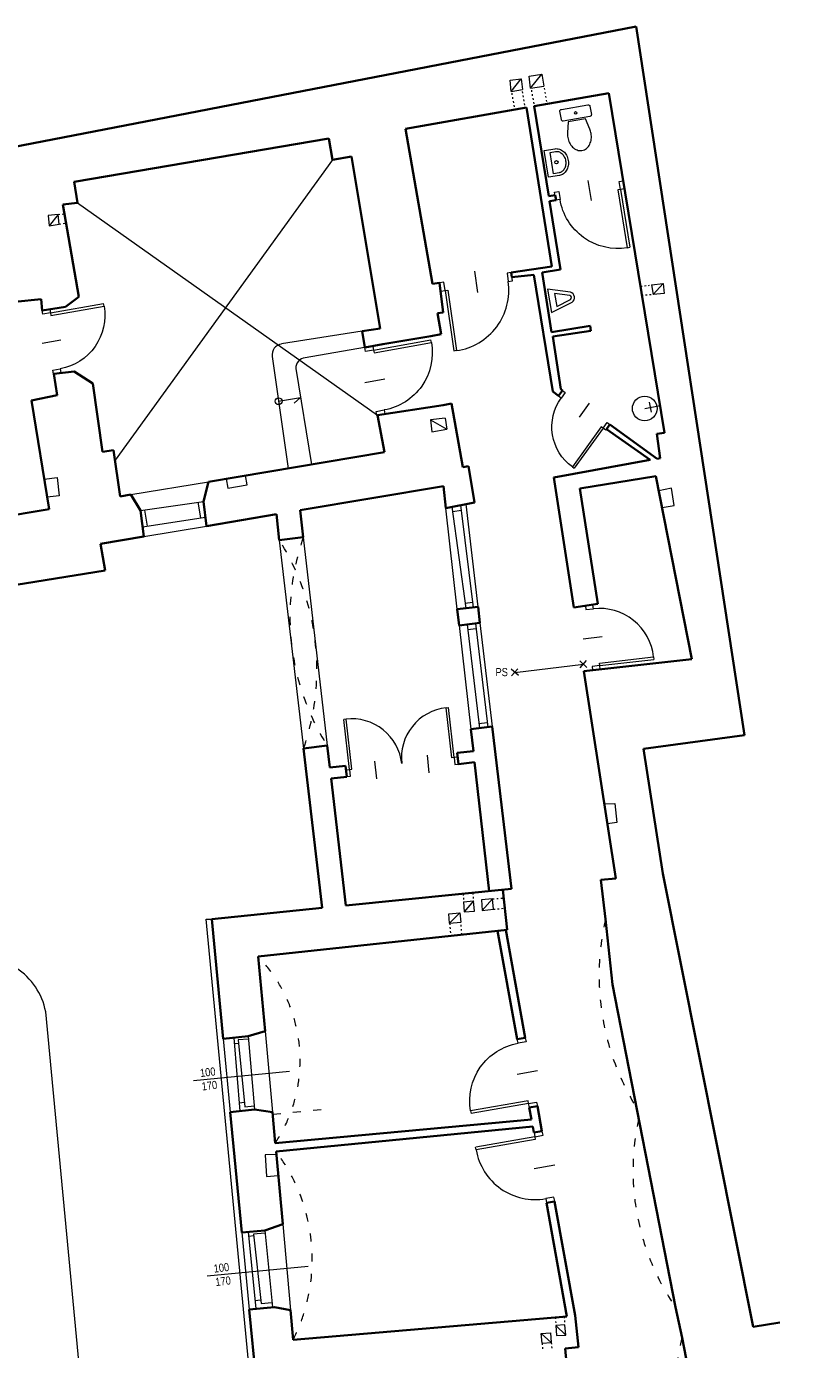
# Model space of a CAD drawing. Header units: centimetres. Extents: x -65222 to -44487, y -149615 to -110728.
# Tile 14 of 98: x -61988 to -60824, y -123079 to -121122. Entities that reach past the tile are written whole.
import ezdxf

# ---------------------------------------------------------------- set-up
doc = ezdxf.new("R2010")
doc.units = ezdxf.units.CM
doc.linetypes.add('ACAD_ISO03W100', pattern=[30, 12, -18])
for name, color, linetype, lineweight in [('arch C', 1, 'Continuous', 13), ('arch drzwi', 1, 'Continuous', 13), ('arch N', 1, 'ACAD_ISO03W100', 13), ('arch P', 7, 'Continuous', 35), ('opis', 31, 'Continuous', 0), ('wyposażenie - kuchnia łazienka', 12, 'Continuous', 0)]:
    doc.layers.add(name, color=color, linetype=linetype, lineweight=lineweight)
doc.styles.get("Standard").update_dxf_attribs({"font": 'ARIALN.TTF'})

# ---------------------------------------------------------------- blocks, each defined once
blk = doc.blocks.new('SEDES3')
at = {"layer": 'wyposażenie - kuchnia łazienka'}
blk.add_lwpolyline([(-167, 357), (-131, 200), (131, 200), (167, 357, 0.05824), (175, 425, 0.072039), (163, 508, 0.083339), (129, 578, 0.106661), (71, 631, 0.132138), (0, 650, 0.132138), (-71, 631, 0.106661), (-129, 578, 0.083339), (-163, 508, 0.072039), (-175, 425, 0.05824), (-167, 357)], format="xyb", dxfattribs=at)
blk.add_lwpolyline([(-225, 150, -0.414214), (-200, 175), (200, 175, -0.414214), (225, 150), (225, 25, -0.414214), (200, 0), (-200, 0, -0.414214), (-225, 25)], format="xyb", close=True, dxfattribs=at)
blk.add_circle((0, 88), 19.6, dxfattribs=at)
blk = doc.blocks.new('U_40')
at = {"layer": 'wyposażenie - kuchnia łazienka'}
blk.add_lwpolyline([(0, 0), (-400, 0), (-400, 163, -0.117889), (-385, 224, -0.104524), (-341, 279, -0.089899), (-278, 314, -0.081729), (-200, 327, -0.081729), (-122, 314, -0.089899), (-59, 279, -0.104524), (-15, 224, -0.117889), (0, 163), (0, 0)], format="xyb", dxfattribs=at)
blk.add_lwpolyline([(-40, 80), (-360, 80), (-360, 163, -0.117889), (-350, 206, -0.104524), (-316, 248, -0.089899), (-265, 276, -0.081729), (-200, 287, -0.081729), (-135, 276, -0.089899), (-84, 248, -0.104524), (-50, 206, -0.117889), (-40, 163)], format="xyb", close=True, dxfattribs=at)
blk.add_circle((-200, 150), 25, dxfattribs=at)
blk = doc.blocks.new('PISU')
at = {"layer": 'wyposażenie - kuchnia łazienka'}
for points in [[(-175, 0), (175, 0), (74, 328, 0.654237), (-74, 328)], [(97, 93), (30, 311, 0.611414), (-30, 311), (-97, 93)]]:
    blk.add_lwpolyline(points, format="xyb", close=True, dxfattribs=at)
blk = doc.blocks.new('A$C5C5B553C')
at = {"layer": 'arch drzwi', "color": 0}
for p, q in [((0, 0), (0, -12)), ((6, 0), (0, 0)), ((6, -12), (6, 0)), ((51, 9), (51, -21)), ((96, 0), (96, -12)), ((102, 0), (96, 0)), ((102, -12), (102, 0)), ((0, -12), (6, -12)), ((6, -12), (6, -97.9)), ((6, -12), (10, -12)), ((10, -12), (10, -98)), ((96, -12), (102, -12)), ((10, -98), (6, -98))]:
    blk.add_line(p, q, dxfattribs=at)
blk.add_arc((10, -12), 86, 270, 0.0003, dxfattribs=at)
blk = doc.blocks.new('001')
at = {"layer": 'arch drzwi', "color": 0}
for p, q in [((-108, 13.5), (-108, 0)), ((-101.3, 13.5), (-108, 13.5)), ((-108, 0), (-101.3, 0)), ((-101.3, 0), (-101.3, 13.5)), ((-101.3, 0), (-101.2, -96.6)), ((-101.3, 0), (-96.8, 0)), ((-96.8, 0), (-96.7, -96.7)), ((-50.6, 23.7), (-50.6, -10.1)), ((50.6, 23.7), (50.6, -10.1)), ((96.8, 0), (96.7, -96.7)), ((101.3, 0), (96.8, 0)), ((101.3, 0), (101.2, -96.6)), ((101.3, 0), (101.3, 13.5)), ((101.3, 13.5), (108, 13.5)), ((108, 0), (101.3, 0)), ((108, 13.5), (108, 0)), ((-96.7, -96.7), (-101.2, -96.7)), ((96.7, -96.7), (101.2, -96.7))]:
    blk.add_line(p, q, dxfattribs=at)
for centre, start, end in [((-96.8, 0), 270.0291, 0.0294), ((96.8, 0), 179.9706, 269.9709)]:
    blk.add_arc(centre, 96.8, start, end, dxfattribs=at)

msp = doc.modelspace()

# ---------------------------------------------------------------- linework, layer by layer
at = {"layer": 'arch C'}
for p, q in [((-61271.6, -121202), (-61255.4, -121199.9)), ((-61270.1, -121218.3), (-61271.6, -121202)), ((-61270.1, -121218.3), (-61255.4, -121199.9)), ((-61255.4, -121199.9), (-61253.6, -121215.6)), ((-61243.7, -121195.9), (-61224.7, -121193)), ((-61241.6, -121213.7), (-61243.7, -121195.9)), ((-61241.6, -121213.7), (-61224.7, -121193)), ((-61241.6, -121213.7), (-61221.9, -121210.4)), ((-61224.7, -121193), (-61221.9, -121210.4)), ((-61270.1, -121218.3), (-61253.6, -121215.6)), ((-61534.5, -121319.5), (-61856.4, -121763.5)), ((-61912.2, -121383.2), (-61468.2, -121697.4)), ((-61940.5, -121400.3), (-61955.5, -121401.9)), ((-61955.5, -121401.9), (-61953.8, -121417.2)), ((-61940.5, -121400.3), (-61953.8, -121417.2)), ((-61938.9, -121414.7), (-61940.5, -121400.3)), ((-61953.8, -121417.2), (-61938.9, -121414.7)), ((-61490.8, -121573.1), (-61610, -121591.9)), ((-61487, -121597), (-61574.9, -121612.2)), ((-61623.7, -121610.5), (-61600.2, -121775.9)), ((-61589.1, -121628.3), (-61565.5, -121770.1)), ((-61614.3, -121676.6), (-61582, -121671.2)), ((-61582, -121671.2), (-61591.4, -121679.4)), ((-61368, -121701.7), (-61389.6, -121703.9)), ((-61389.6, -121703.9), (-61387.8, -121721.6)), ((-61389.6, -121703.9), (-61365.2, -121717.7)), ((-61387.8, -121721.6), (-61365.2, -121717.7)), ((-61368, -121701.7), (-61365.2, -121717.7)), ((-61961.1, -121792), (-61942.2, -121789.5)), ((-61942.2, -121789.5), (-61939.3, -121816.7)), ((-61832.8, -121814.7), (-61718.1, -121795.6)), ((-61691.9, -121791.2), (-61689.6, -121804.9)), ((-61660.9, -121800.4), (-61663.2, -121786.4)), ((-61939.3, -121816.7), (-61956.8, -121818.4)), ((-61689.6, -121804.9), (-61660.9, -121800.4)), ((-61032.8, -121805.3), (-61051.6, -121809.3)), ((-61028.9, -121831), (-61032.8, -121805.3)), ((-61818.6, -121838.3), (-61725.4, -121824.6)), ((-61812.8, -121837.5), (-61809.1, -121861.3)), ((-61733.7, -121825.8), (-61730.1, -121849)), ((-61350, -121984.3), (-61367.1, -121834.7)), ((-61358.1, -121832.9), (-61337.5, -121982.8)), ((-61357.2, -121839.6), (-61343.6, -121837.9)), ((-61325.8, -121981.4), (-61344.6, -121830.3)), ((-61337.5, -121828.9), (-61319.4, -121980.7)), ((-61046.7, -121833.9), (-61028.9, -121831)), ((-61815.7, -121862.3), (-61722.5, -121847.8)), ((-61813.9, -121876.7), (-61720.9, -121861.1)), ((-61613.3, -121881.9), (-61577.3, -122189.9)), ((-61577.8, -121877.8), (-61542.3, -122185.9)), ((-61338.6, -121975), (-61326.8, -121973.5)), ((-61347.3, -122008.2), (-61329.8, -122161.5)), ((-61335.3, -122006.8), (-61317.1, -122160)), ((-61334.5, -122013.9), (-61322.4, -122012.5)), ((-61323.2, -122005.3), (-61304.9, -122158.6)), ((-61316.4, -122004.5), (-61298.1, -122157.7)), ((-61259.5, -122082.2), (-61270.2, -122072.8)), ((-61269.5, -122082.8), (-61260.2, -122072.2)), ((-61264.8, -122077.5), (-61163.3, -122065.4)), ((-61158, -122070.1), (-61168.6, -122060.7)), ((-61168, -122070.7), (-61158.7, -122060.1)), ((-61317.9, -122153.3), (-61305.7, -122151.8)), ((-61132.2, -122272), (-61116.7, -122271.3)), ((-61116.7, -122271.3), (-61114, -122299.5)), ((-61114, -122299.5), (-61127.6, -122301.6)), ((-61340.6, -122416.7), (-61325.9, -122415.2)), ((-61340.6, -122416.7), (-61339.7, -122431.7)), ((-61325.9, -122415.2), (-61339.7, -122431.7)), ((-61324.3, -122430.7), (-61325.9, -122415.2)), ((-61297.6, -122412.5), (-61314.1, -122413.8)), ((-61314.1, -122413.8), (-61312.9, -122429.6)), ((-61297.6, -122412.5), (-61312.9, -122429.6)), ((-61296.3, -122427.9), (-61297.6, -122412.5)), ((-61603.2, -123680), (-61721.8, -122442.3)), ((-61721.8, -122442.3), (-61713.2, -122442.3)), ((-61362.6, -122434.5), (-61346.3, -122433.1)), ((-61361.4, -122448.5), (-61362.6, -122434.5)), ((-61361.4, -122448.5), (-61346.3, -122433.1)), ((-61346.3, -122433.1), (-61344.9, -122446.7)), ((-61339.7, -122431.7), (-61324.3, -122430.7)), ((-61312.9, -122429.6), (-61296.3, -122427.9)), ((-61361.4, -122448.5), (-61344.9, -122446.7)), ((-61870.8, -123510.3), (-61959, -122579.3)), ((-61696.3, -122619.4), (-61685.9, -122727.9)), ((-61680.8, -122617.9), (-61671.9, -122726.3)), ((-61658.9, -122620), (-61674, -122621)), ((-61659.3, -122615.7), (-61650.1, -122723.8)), ((-61634.3, -122608.1), (-61623.4, -122727.7)), ((-61680.1, -122626.4), (-61673.5, -122625.8)), ((-61674, -122621), (-61664.2, -122719.8)), ((-61740.1, -122681), (-61598.4, -122667.4)), ((-61672.9, -122714.1), (-61664.8, -122713.3)), ((-61664.2, -122719.8), (-61650.6, -122718.6)), ((-61617.7, -122790.5), (-61634.2, -122791.2)), ((-61634.2, -122791.2), (-61632.2, -122823)), ((-61632.2, -122823), (-61614.9, -122821.4)), ((-61608.3, -122893.3), (-61596.7, -123020.8)), ((-61668.8, -122906.1), (-61657.9, -123019.8)), ((-61659.3, -122905.1), (-61647.9, -123018.8)), ((-61651.1, -122911), (-61658.6, -122911.8)), ((-61634.5, -122906.7), (-61651.4, -122908.2)), ((-61651.4, -122908.2), (-61640.3, -123011.1)), ((-61634.9, -122902.8), (-61623.5, -123016.4)), ((-61719.9, -122970.1), (-61570.8, -122955.8)), ((-61649.2, -123006.3), (-61641, -123005.4)), ((-61640.3, -123011.1), (-61624.2, -123009.5)), ((-61190.7, -123042.6), (-61203.9, -123043.5)), ((-61203.9, -123043.5), (-61202.9, -123058)), ((-61203.9, -123043.5), (-61189.4, -123057.5)), ((-61189.4, -123057.5), (-61190.7, -123042.6)), ((-61225.9, -123055.2), (-61212.2, -123054.3)), ((-61224.5, -123069.6), (-61225.9, -123055.2)), ((-61210.9, -123068.4), (-61225.9, -123055.2)), ((-61224.5, -123069.6), (-61210.9, -123068.4)), ((-61212.2, -123054.3), (-61210.9, -123068.4)), ((-61202.9, -123058), (-61189.4, -123057.5))]:
    msp.add_line(p, q, dxfattribs=at)
at = {"layer": 'arch C', "color": 1}
for p, q in [((-61062.3, -121504.6), (-61045.4, -121502.5)), ((-61062.3, -121504.6), (-61060, -121518.8)), ((-61060, -121518.8), (-61045.4, -121502.5)), ((-61045.4, -121502.5), (-61044, -121517.3)), ((-61044, -121517.3), (-61060, -121518.8))]:
    msp.add_line(p, q, dxfattribs=at)
at = {"layer": 'arch C'}
msp.add_circle((-61614.3, -121676.6), 5, dxfattribs=at)
for centre, radius, start, end in [((-61608.1, -121607.7), 15.9, 97.1503, 190.1566), ((-61573, -121628.2), 16.1, 96.7293, 180.2086), ((-62057.6, -122598.8), 100.5, 11.1814, 102.172)]:
    msp.add_arc(centre, radius, start, end, dxfattribs=at)
at = {"layer": 'arch N', "linetype": 'ACAD_ISO03W100', "ltscale": 0.2}
for p, q in [((-61269.4, -121221.2), (-61265.2, -121245.4)), ((-61253.9, -121218.7), (-61249.7, -121242.7)), ((-61240.3, -121216.5), (-61236.2, -121240.4)), ((-61221.5, -121213.4), (-61217.4, -121237.1)), ((-61940.5, -121400.3), (-61931.3, -121399.4)), ((-61938.9, -121414.7), (-61928.9, -121412.9)), ((-61078.7, -121506.6), (-61065.3, -121505)), ((-61063, -121519), (-61076.4, -121520.3)), ((-61341.2, -122405), (-61340.6, -122416.7)), ((-61327.1, -122403.5), (-61325.9, -122415.2)), ((-61297.6, -122412.5), (-61281.3, -122411.1)), ((-61296.3, -122427.9), (-61279.7, -122426.1)), ((-61361.4, -122448.5), (-61359.7, -122467.2)), ((-61342.8, -122465.4), (-61344.9, -122446.7)), ((-61204.8, -123031.3), (-61203.9, -123043.5)), ((-61191.8, -123030.2), (-61190.9, -123042.6)), ((-61224.5, -123069.6), (-61223.4, -123080.2)), ((-61210.9, -123068.4), (-61210, -123078.9))]:
    msp.add_line(p, q, dxfattribs=at)
at = {"layer": 'arch N', "linetype": 'ACAD_ISO03W100'}
msp.add_line((-61623.1, -122731), (-61550.3, -122723.9), dxfattribs=at)
for centre, radius, start, end in [((-61914.5, -122073.2), 356.8, 340.9044, 32.4182), ((-61240.8, -121995.1), 356.8, 160.8106, 212.3245), ((-60767, -122525.8), 373.1, 167.1012, 211.6869), ((-61803.9, -122651.4), 221.4, 326.5133, 43.9027), ((-60734.2, -122814.2), 355.7, 167.5176, 214.5905), ((-61829.6, -122945.7), 265, 333.3458, 37.0703), ((-60702.6, -123144.5), 325.4, 165.2246, 216.7991)]:
    msp.add_arc(centre, radius, start, end, dxfattribs=at)
at = {"layer": 'arch P'}
for p, q in [((-62025.3, -121304.5), (-61085.4, -121122.3)), ((-61085.4, -121122.3), (-60924.8, -122170.4)), ((-61236.2, -121240.4), (-61125.7, -121221)), ((-61125.7, -121221), (-61043.1, -121723.3)), ((-61426.4, -121273.7), (-61247.5, -121242.3)), ((-61247.5, -121242.3), (-61209.8, -121477.4)), ((-61214.6, -121373.4), (-61236.2, -121240.4)), ((-61916.7, -121352.1), (-61539.9, -121288)), ((-61539.9, -121288), (-61534.5, -121319.5)), ((-61426.4, -121273.7), (-61386.8, -121502.8)), ((-61534.5, -121319.5), (-61506.3, -121314.7)), ((-61506.3, -121314.7), (-61464, -121569.2)), ((-61912.2, -121383.2), (-61916.7, -121352.1)), ((-61933.7, -121385.4), (-61912.2, -121383.2)), ((-61910, -121522.4), (-61933.7, -121385.4)), ((-61214.6, -121373.4), (-61205, -121371.8)), ((-61213.4, -121380.7), (-61203.8, -121379.2)), ((-61197, -121481.7), (-61213.4, -121380.7)), ((-61205, -121371.8), (-61203.8, -121379.2)), ((-61209.8, -121477.4), (-61270.1, -121486.1)), ((-61270.1, -121486.1), (-61269, -121493.3)), ((-61224.5, -121486.1), (-61197, -121481.7)), ((-61210.3, -121574.3), (-61224.5, -121486.1)), ((-61376.1, -121501.3), (-61386.8, -121502.8)), ((-61376.1, -121501.3), (-61370.9, -121545.1)), ((-61269, -121493.3), (-61236.8, -121489.5)), ((-61236.8, -121489.5), (-61208.7, -121662.4)), ((-61929.9, -121537), (-61910, -121522.4)), ((-62004.9, -121529.8), (-61965.6, -121525.4)), ((-61965.6, -121525.4), (-61964.1, -121542.5)), ((-61964.2, -121542.5), (-61929.9, -121537)), ((-61370.9, -121545.1), (-61379.4, -121546.2)), ((-61379.4, -121546.2), (-61374, -121577.5)), ((-61464, -121569.2), (-61490.8, -121573.1)), ((-61490.8, -121573.1), (-61486.7, -121597)), ((-61460.2, -121592.4), (-61389.3, -121580.2)), ((-61374, -121577.5), (-61389.3, -121580.2)), ((-61153.3, -121565.1), (-61210.3, -121574.3)), ((-61208.4, -121580.9), (-61152.1, -121572.4)), ((-61196.8, -121658.9), (-61208.4, -121580.9)), ((-61152.1, -121572.4), (-61153.3, -121565.1)), ((-61486.7, -121597), (-61460.2, -121592.4)), ((-61947.1, -121635.8), (-61917.1, -121632.8)), ((-61941.9, -121667.4), (-61947.1, -121635.8)), ((-61917.1, -121632.8), (-61889.3, -121650.1)), ((-61889.3, -121650.1), (-61875.1, -121751.4)), ((-61200, -121668.4), (-61194.4, -121660.6)), ((-61196.8, -121658.9), (-61194.4, -121660.6)), ((-61980.2, -121675.6), (-61941.9, -121667.4)), ((-61953.9, -121836.1), (-61980.2, -121675.6)), ((-61370.6, -121682.2), (-61358.4, -121680)), ((-61358.4, -121680), (-61341.9, -121774.1)), ((-61208.7, -121662.4), (-61200, -121668.4)), ((-61468.2, -121697.4), (-61370.6, -121682.2)), ((-61457.7, -121752.1), (-61468.2, -121697.4)), ((-61129.2, -121718), (-61124.2, -121711.1)), ((-61129.2, -121718), (-61064.3, -121763.3)), ((-61124.2, -121711.1), (-61054.3, -121761.5)), ((-61054.8, -121724.6), (-61043.1, -121723.3)), ((-61049.7, -121760.7), (-61054.8, -121724.6)), ((-61875.1, -121751.4), (-61858.5, -121749)), ((-61858.5, -121749), (-61848.8, -121817.4)), ((-61718.1, -121795.6), (-61457.7, -121752.1)), ((-61341.9, -121774.1), (-61333.4, -121772.5)), ((-61333.4, -121772.5), (-61324.6, -121826.4)), ((-61064.3, -121763.3), (-61207, -121789.5)), ((-61049.7, -121760.7), (-61054.3, -121761.5)), ((-61725.4, -121824.6), (-61718.1, -121795.6)), ((-61177.2, -121981.8), (-61207, -121789.5)), ((-61168.5, -121805.6), (-61055.9, -121787.5)), ((-61055.9, -121787.5), (-61002.6, -122057.8)), ((-61848.8, -121817.4), (-61832.8, -121814.7)), ((-61818.6, -121838.3), (-61832.8, -121814.7)), ((-61582.4, -121837.9), (-61370.3, -121802.2)), ((-61367.1, -121834.7), (-61370.3, -121802.2)), ((-61168.5, -121805.6), (-61142, -121976.4)), ((-62101.9, -121860.6), (-61953.9, -121836.3)), ((-61813.9, -121876.7), (-61818.6, -121838.3)), ((-61720.9, -121861.1), (-61725.4, -121824.6)), ((-61577.8, -121877.8), (-61582.4, -121837.9)), ((-61324.6, -121826.4), (-61367.1, -121834.7)), ((-61720.9, -121861.1), (-61617.7, -121843.8)), ((-61617.7, -121843.8), (-61613.3, -121881.9)), ((-61877.8, -121887.4), (-61813.9, -121876.7)), ((-61871.2, -121926.8), (-61877.8, -121887.4)), ((-61613.3, -121881.9), (-61577.8, -121877.8)), ((-62099.9, -121963.6), (-61871.2, -121926.8)), ((-61350, -121984.3), (-61319.2, -121980.7)), ((-61347.3, -122008.2), (-61350, -121984.3)), ((-61319.2, -121980.7), (-61316.4, -122004.5)), ((-61177.2, -121981.8), (-61142, -121976.4)), ((-61347.3, -122008.2), (-61316.4, -122004.5)), ((-61002.6, -122057.8), (-61162.6, -122075.8)), ((-61115.1, -122382.2), (-61162.6, -122075.8)), ((-61329.8, -122161.5), (-61298.1, -122157.7)), ((-61326.1, -122194), (-61329.8, -122161.5)), ((-61298.1, -122157.7), (-61269.5, -122397.8)), ((-60924.8, -122170.4), (-61074.1, -122190.8)), ((-61577.3, -122189.9), (-61542.3, -122185.9)), ((-61577.3, -122189.9), (-61549.7, -122425.9)), ((-61538.6, -122218.2), (-61542.3, -122185.9)), ((-61350.1, -122196.7), (-61326.1, -122194)), ((-61350.1, -122196.7), (-61348.2, -122213.2)), ((-61045.5, -122375.2), (-61074.1, -122190.8)), ((-61538.6, -122218.2), (-61515.5, -122215.6)), ((-61515.5, -122215.6), (-61513.6, -122232.1)), ((-61348.2, -122213.2), (-61324.2, -122210.5)), ((-61302.5, -122401.1), (-61324.2, -122210.5)), ((-61536.7, -122234.7), (-61513.6, -122232.1)), ((-61515.1, -122422.4), (-61536.7, -122234.7)), ((-61137.6, -122384.5), (-61115.1, -122382.2)), ((-61130.7, -122442.5), (-61137.6, -122384.5)), ((-60911.9, -123045.3), (-61045.5, -122375.2)), ((-61515.1, -122422.4), (-61269.5, -122397.8)), ((-61282.6, -122399.1), (-61276.3, -122458.2)), ((-61713.2, -122442.3), (-61549.7, -122425.9)), ((-61696.3, -122619.4), (-61713.2, -122442.3)), ((-61130.7, -122442.5), (-61120.1, -122539.3)), ((-61276.3, -122458.2), (-61644.4, -122497.9)), ((-61290.3, -122459.7), (-61261.4, -122620.1)), ((-61249.5, -122618), (-61278.1, -122458.4)), ((-61644.4, -122497.9), (-61634.3, -122608.1)), ((-61027, -123016.1), (-61120.1, -122539.3)), ((-61696.3, -122619.4), (-61659.3, -122615.7)), ((-61659.3, -122615.7), (-61634.3, -122608.1)), ((-61261.4, -122620.1), (-61249.5, -122618)), ((-61685.9, -122727.9), (-61650.1, -122723.8)), ((-61668.8, -122906.1), (-61685.9, -122727.9)), ((-61650.1, -122723.8), (-61623.4, -122727.7)), ((-61623.4, -122727.7), (-61619.2, -122773.6)), ((-61243.3, -122721), (-61231.4, -122718.9)), ((-61243.3, -122721), (-61240.1, -122738.7)), ((-61224.7, -122756), (-61231.4, -122718.9)), ((-61619.2, -122773.6), (-61240.1, -122738.7)), ((-61238.2, -122749.3), (-61618.1, -122785.9)), ((-61238.2, -122749.3), (-61236.6, -122758.2)), ((-61236.6, -122758.2), (-61224.7, -122756)), ((-61618.1, -122785.9), (-61608.3, -122893.3)), ((-61218, -122861.9), (-61206, -122859.8)), ((-61218, -122861.9), (-61187.8, -123029.9)), ((-61175.7, -123028.8), (-61206, -122859.8)), ((-61634.9, -122902.8), (-61608.3, -122893.3)), ((-61668.8, -122906.1), (-61634.9, -122902.8)), ((-61657.9, -123019.8), (-61620.2, -123016.1)), ((-61640.7, -123198.5), (-61657.9, -123019.8)), ((-61620.2, -123016.1), (-61596.7, -123020.8)), ((-61596.7, -123020.8), (-61592.7, -123064.6)), ((-61592.7, -123064.6), (-61187.8, -123029.9)), ((-61175.7, -123028.8), (-61170.5, -123075.4)), ((-61027, -123016.1), (-61017.3, -123061.5)), ((-60872.8, -123039.2), (-60911.9, -123045.3)), ((-60824.1, -124054), (-61017.3, -123061.5)), ((-61170.5, -123075.4), (-61190.4, -123077.2)), ((-61182.3, -123166.4), (-61190.4, -123077.3))]:
    msp.add_line(p, q, dxfattribs=at)
at = {"layer": 'wyposażenie - kuchnia łazienka'}
for p, q in [((-61065.9, -121678), (-61063.1, -121692.9)), ((-61072.5, -121687.3), (-61049.7, -121683))]:
    msp.add_line(p, q, dxfattribs=at)
msp.add_circle((-61072.5, -121687.3), 18.3, dxfattribs=at)

# ---------------------------------------------------------------- block references
at = {"layer": 'arch drzwi', "linetype": 'Continuous'}
for name, p, xscale, yscale, zscale, rotation in [('A$C5C5B553C', (-61104.4, -121350.5), -1.007746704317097, 1.007746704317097, 1.007746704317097, 9.342436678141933), ('A$C5C5B553C', (-61376.1, -121501.3), 1.050652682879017, 1.050652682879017, 1.050652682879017, 8.170853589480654), ('A$C5C5B553C', (-61964.1, -121542.5), -0.9299097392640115, 0.9299097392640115, 0.9299097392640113, 100.0192697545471), ('A$C5C5B553C', (-61486.6, -121597), -1.000701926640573, 1.000701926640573, 1.000701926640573, 100.0192697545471), ('A$C5C5B553C', (-61124.2, -121711.1), -0.8475230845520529, 0.8475230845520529, 0.8475230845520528, 324.2509945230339), ('A$C5C5B553C', (-61149.7, -122074.3), 0.9383158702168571, 0.9383158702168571, 0.9383158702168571, 96.40626737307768), ('001', (-61432.1, -122212.3), 0.7704660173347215, 0.7704660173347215, 0.7704660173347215, 186.5030161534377), ('A$C5C5B553C', (-61231.4, -122718.9), -1.004871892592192, 1.004871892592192, 1.004871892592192, 280.0192697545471), ('A$C5C5B553C', (-61224.1, -122755.9), 1.033855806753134, 1.033855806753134, 1.033855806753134, 280.0192697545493)]:
    msp.add_blockref(name, p, dxfattribs=dict(at, xscale=xscale, yscale=yscale, zscale=zscale, rotation=rotation))
at = {"layer": 'wyposażenie - kuchnia łazienka'}
for name, p, xscale, yscale, zscale, rotation in [('SEDES3', (-61176.2, -121241.6), 0.1, 0.1, 0.1, 189.5585848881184), ('U_40', (-61214.8, -121345.3), 0.09999999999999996, 0.09999999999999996, 0.09999999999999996, 279.2124874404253), ('PISU', (-61213.6, -121528.2), 0.1, 0.1, 0.1, 279.5585848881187)]:
    msp.add_blockref(name, p, dxfattribs=dict(at, xscale=xscale, yscale=yscale, zscale=zscale, rotation=rotation))

# ---------------------------------------------------------------- texts
at = {"layer": 'opis', "insert": (-61284.2, -122077.2), "char_height": 12, "attachment_point": 5}
msp.add_mtext_dynamic_manual_height_columns('PS', width=71.788, gutter_width=12.5, heights=[0], dxfattribs=at)
at = {"layer": 'opis', "char_height": 12, "attachment_point": 5, "rotation": 6.9733}
for insert in [(-61718, -122678.8), (-61697.8, -122968)]:
    msp.add_mtext_dynamic_manual_height_columns('100\\P170', width=71.788, gutter_width=12.5, heights=[0], dxfattribs=dict(at, insert=insert))

doc.saveas('drawing.dxf')
